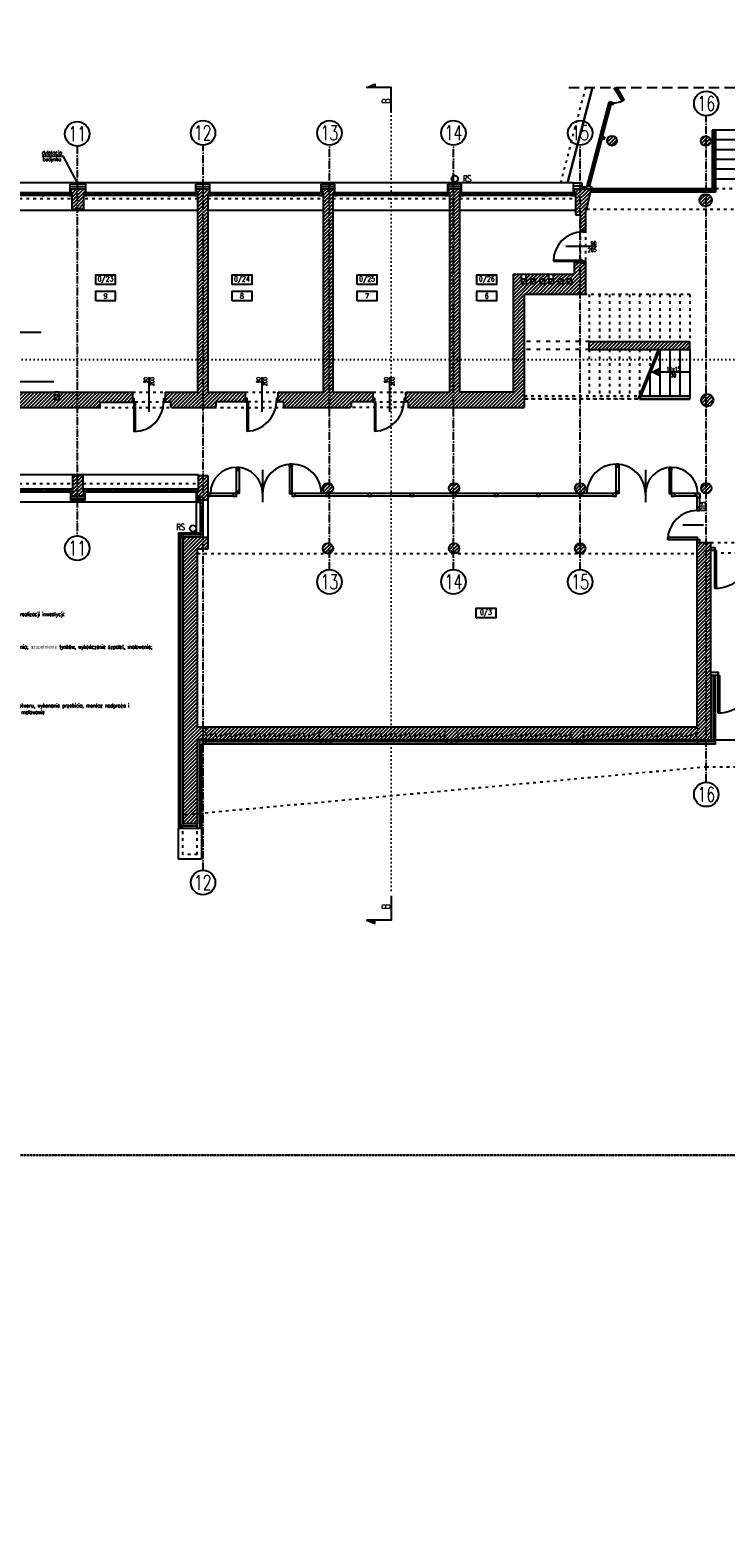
# Model space of a CAD drawing. Header units: millimetres. Extents: x 167273 to 188273, y -125105 to -88145.
# Tile 171 of 210: x 175232 to 177360, y -100217 to -95659. Entities that reach past the tile are written whole.
import ezdxf

# ---------------------------------------------------------------- set-up
doc = ezdxf.new("R2010")
doc.units = ezdxf.units.MM
for name, pattern in [('ACAD_ISO03W100', [30, 12, -18]), ('ACAD_ISO07W100', [3, 0, -3]), ('ACAD_ISO10W100', [18, 12, -3, 0, -3]), ('HIDDEN', [9.525, 6.35, -3.175])]:
    doc.linetypes.add(name, pattern=pattern)
doc.layers.add('!_zakres_biblioteka', color=7, linetype='Continuous', true_color=0x00b800)
for name, color, linetype in [('!obudowa', 10, 'Continuous'), ('a-op_drzwi', 40, 'Continuous'), ('a-op_leader', 9, 'Continuous'), ('a-op_okna', 42, 'Continuous'), ('a-op_text', 9, 'Continuous'), ('a-osie', 1, 'ACAD_ISO10W100'), ('a-poziomy', 9, 'Continuous'), ('b-cienka', 9, 'Continuous'), ('b-drzwi', 6, 'Continuous'), ('b-izolacja', 8, 'BATTING'), ('b-okna', 6, 'Continuous'), ('b-przerywana1', 9, 'ACAD_ISO03W100'), ('b-przerywana2', 2, 'ACAD_ISO03W100'), ('b-widokowa', 7, 'Continuous'), ('b-ściany', 2, 'Continuous'), ('h-hatch', 8, 'Continuous')]:
    doc.layers.add(name, color=color, linetype=linetype)
doc.layers.add('x-revclouds', color=190, linetype='HIDDEN', plot=False)
doc.styles.add('PPAB_100', font='romans.shx', dxfattribs={"width": 0.7, "height": 12})
doc.linetypes.add('BATTING', pattern='A,0.0001,-0.1,[134,ltypeshp.shx,S=0.1,R=0,X=-0.1,Y=0],-0.2,[134,ltypeshp.shx,S=0.1,R=180,X=0.1,Y=0],-0.1', length=0.4001)
pattern_1 = [(45, (15000, 0), (-5.61266008, 5.61266008), [])]

# ---------------------------------------------------------------- blocks, each defined once
blk = doc.blocks.new('okno_')
at = {"layer": 'b-okna'}
for p, q in [((-166, -4), (-91, -4)), ((-83, -4), (83, -4)), ((91, -4), (166, -4))]:
    blk.add_line(p, q, dxfattribs=at)
for points in [[(-174, -8), (174, -8), (174, 0), (-174, 0)], [(-174, 0), (-166, 0), (-166, -8), (-174, -8)], [(-83, 0), (-91, 0), (-91, -8), (-83, -8)], [(83, 0), (91, 0), (91, -8), (83, -8)], [(166, 0), (174, 0), (174, -8), (166, -8)]]:
    blk.add_lwpolyline(points, close=True, dxfattribs=at)

msp = doc.modelspace()

# ---------------------------------------------------------------- hatches: boundary and pattern name
at = {"layer": 'a-poziomy', "ltscale": 0.5}
for points in [[(176288.37, -95824.89), (176263.37, -95834.89), (176288.37, -95834.89)], [(176288.37, -98395.59), (176263.37, -98385.59), (176288.37, -98385.59)]]:
    msp.add_hatch(color=256, dxfattribs=at).paths.add_polyline_path(points)
at = {"layer": 'h-hatch'}
h = msp.add_hatch(dxfattribs=at)
h.set_pattern_fill('ANSI31', color=256, scale=2.5, style=0)
h.set_pattern_definition(pattern_1)
h.paths.add_polyline_path([(177028.76, -95998.58, 1), (176998.76, -95998.58, 1)])
h = msp.add_hatch(dxfattribs=at)
h.set_pattern_fill('ANSI31', color=256, scale=2.5, style=0)
h.set_pattern_definition(pattern_1)
edge = h.paths.add_edge_path()
edge.add_arc((177300.44, -95999.49), 15, 0, 360)
h = msp.add_hatch(dxfattribs=at)
h.set_pattern_fill('ANSI31', color=256, scale=2.5, style=0)
h.set_pattern_definition(pattern_1)
h.paths.add_polyline_path([(175376.94, -96145.89), (175357.44, -96145.89), (175357.44, -96157.89), (175360.44, -96157.89), (175361.44, -96157.89), (175361.44, -96207.89), (175376.94, -96207.89)])
h.paths.add_polyline_path([(175397.44, -96157.89), (175401.44, -96157.89), (175401.44, -96145.89), (175376.94, -96145.89), (175376.94, -96207.89), (175397.44, -96207.89)])
h = msp.add_hatch(dxfattribs=at)
h.set_pattern_fill('ANSI31', color=256, scale=2.5, style=0)
h.set_pattern_definition(pattern_1)
h.paths.add_polyline_path([(175891.94, -96768.89), (175776.44, -96768.89), (175776.44, -96157.89), (175780.44, -96157.89), (175780.44, -96145.89), (175742.44, -96145.89), (175742.44, -96157.89), (175745.94, -96157.89), (175746.44, -96157.89), (175746.44, -96768.89), (175646.44, -96768.89), (175646.44, -96798.89), (175662.44, -96798.89), (175662.44, -96810.89, 0.3620499), (175666.87, -96815.89), (175668.44, -96815.89), (175794.94, -96815.89), (175796.51, -96815.89, 0.3620499), (175800.94, -96810.89), (175800.94, -96797.89), (175891.94, -96797.89)])
h = msp.add_hatch(dxfattribs=at)
h.set_pattern_fill('ANSI31', color=256, scale=2.5, style=0)
h.set_pattern_definition(pattern_1)
h.paths.add_polyline_path([(176282.44, -96768.89), (176159.44, -96768.89), (176159.44, -96157.89), (176163.44, -96157.89), (176163.44, -96145.89), (176125.44, -96145.89), (176125.44, -96157.89), (176126.94, -96157.89), (176129.44, -96157.89), (176129.44, -96768.89), (175991.94, -96768.89), (175991.94, -96797.89), (176007.94, -96797.89), (176007.94, -96810.89, 0.3620499), (176012.37, -96815.89), (176013.94, -96815.89), (176209.16, -96815.89), (176211.01, -96815.89, 0.3620499), (176215.44, -96810.89), (176215.44, -96797.89), (176282.44, -96797.89)])
h = msp.add_hatch(dxfattribs=at)
h.set_pattern_fill('ANSI31', color=256, scale=2.5, style=0)
h.set_pattern_definition(pattern_1)
edge = h.paths.add_edge_path()
edge.add_line((176745.44, -96468.89), (176932.44, -96468.89))
edge.add_line((176932.44, -96468.89), (176932.44, -96372.39))
edge.add_line((176932.44, -96372.39), (176916.44, -96372.39))
edge.add_line((176916.44, -96372.39), (176898.44, -96372.39))
edge.add_line((176898.44, -96372.39), (176898.44, -96406.89))
edge.add_line((176898.44, -96406.89), (176834.94, -96406.89))
edge.add_line((176834.94, -96406.89), (176834.94, -96422.89))
edge.add_line((176834.94, -96422.89), (176834.94, -96436.89))
edge.add_line((176834.94, -96436.89), (176820.94, -96436.89))
edge.add_line((176820.94, -96436.89), (176820.94, -96422.89))
edge.add_line((176820.94, -96422.89), (176820.94, -96406.89))
edge.add_line((176820.94, -96406.89), (176750.94, -96406.89))
edge.add_line((176750.94, -96406.89), (176750.94, -96422.89))
edge.add_line((176750.94, -96422.89), (176750.94, -96436.89))
edge.add_line((176750.94, -96436.89), (176736.94, -96436.89))
edge.add_line((176736.94, -96436.89), (176736.94, -96422.89))
edge.add_line((176736.94, -96422.89), (176736.94, -96406.89))
edge.add_line((176736.94, -96406.89), (176710.94, -96406.89))
edge.add_line((176710.94, -96406.89), (176710.94, -96768.89))
edge.add_line((176710.94, -96768.89), (176547.44, -96768.89))
edge.add_line((176547.44, -96768.89), (176547.44, -96157.89))
edge.add_line((176547.44, -96157.89), (176551.44, -96157.89))
edge.add_line((176551.44, -96157.89), (176551.44, -96145.89))
edge.add_line((176551.44, -96145.89), (176513.44, -96145.89))
edge.add_line((176513.44, -96145.89), (176513.44, -96157.89))
edge.add_line((176513.44, -96157.89), (176517.44, -96157.89))
edge.add_line((176517.44, -96157.89), (176517.44, -96768.89))
edge.add_line((176517.44, -96768.89), (176382.44, -96768.89))
edge.add_line((176382.44, -96768.89), (176382.44, -96797.89))
edge.add_line((176382.44, -96797.89), (176390.44, -96797.89))
edge.add_line((176390.44, -96797.89), (176390.44, -96810.89))
edge.add_arc((176395.66, -96810.74), 5.22, 181.73764, 261.34878)
edge.add_line((176394.87, -96815.89), (176396.44, -96815.89))
edge.add_line((176396.44, -96815.89), (176745.44, -96815.89))
edge.add_line((176745.44, -96815.89), (176745.44, -96468.89))
h.paths.add_polyline_path([(176764.94, -96436.89), (176764.94, -96422.89), (176778.94, -96422.89), (176778.94, -96436.89)], flags=16)
h.paths.add_polyline_path([(176792.94, -96436.89), (176792.94, -96422.89), (176806.94, -96422.89), (176806.94, -96436.89)], flags=16)
h.paths.add_polyline_path([(176848.94, -96436.89), (176848.94, -96422.89), (176862.94, -96422.89), (176862.94, -96436.89)], flags=16)
h.paths.add_polyline_path([(176876.94, -96436.89), (176876.94, -96422.89), (176890.94, -96422.89), (176890.94, -96436.89)], flags=16)
h = msp.add_hatch(dxfattribs=at)
h.set_pattern_fill('ANSI31', color=256, scale=2.5, style=0)
h.set_pattern_definition(pattern_1)
h.paths.add_polyline_path([(176950.38, -96145.89), (176898.44, -96145.89), (176898.44, -96157.89), (176898.94, -96157.89), (176902.44, -96157.89), (176902.44, -96224.89), (176916.44, -96224.89), (176916.44, -96272.39), (176932.44, -96272.39), (176932.44, -96207.89), (176936.37, -96207.89)])
h = msp.add_hatch(dxfattribs=at)
h.set_pattern_fill('ANSI31', color=256, scale=2.5, style=0)
h.set_pattern_definition(pattern_1)
edge = h.paths.add_edge_path()
edge.add_arc((177300.44, -96180.68), 19, 0, 360)
h = msp.add_hatch(dxfattribs=at)
h.set_pattern_fill('ANSI31', color=256, scale=2.5, style=0)
h.set_pattern_definition(pattern_1)
h.paths.add_polyline_path([(177252.44, -96612.89), (176944.44, -96612.89), (176944.44, -96637.89), (177252.44, -96637.89)])
h = msp.add_hatch(dxfattribs=at)
h.set_pattern_fill('ANSI31', color=256, scale=2.5, style=0)
h.set_pattern_definition(pattern_1)
h.paths.add_polyline_path([(175446.44, -96798.89), (175546.44, -96798.89), (175546.44, -96768.89), (175321.44, -96768.89), (175321.44, -96776.89), (175321.44, -96790.89), (175307.44, -96790.89), (175307.44, -96776.89), (175307.44, -96768.89), (175057.44, -96768.89), (175057.44, -96776.89), (175057.44, -96790.89), (175043.44, -96790.89), (175043.44, -96776.89), (175043.44, -96768.89), (175011.44, -96768.89), (175011.44, -96668.89), (174981.44, -96668.89), (174981.44, -96768.89), (174858.94, -96768.89), (174858.94, -96797.89), (174878.94, -96797.89), (174878.94, -96810.89, 0.4500136), (174884.94, -96815.89), (175440.44, -96815.89, 0.4500136), (175446.44, -96810.89)])
h = msp.add_hatch(dxfattribs=at)
h.set_pattern_fill('ANSI31', color=256, scale=2.5, style=0)
h.set_pattern_definition(pattern_1)
edge = h.paths.add_edge_path()
edge.add_arc((177305.44, -96792.89), 19, 0, 360)
h = msp.add_hatch(dxfattribs=at)
h.set_pattern_fill('ANSI31', color=256, scale=2.5, style=0)
h.set_pattern_definition(pattern_1)
h.paths.add_polyline_path([(175394.44, -97023.89), (175362.44, -97023.89), (175362.44, -97073.89), (175358.44, -97073.89), (175358.44, -97085.89), (175398.44, -97085.89), (175398.44, -97073.89), (175396.94, -97073.89), (175394.44, -97073.89)])
h = msp.add_hatch(dxfattribs=at)
h.set_pattern_fill('ANSI31', color=256, scale=2.5, style=0)
h.set_pattern_definition(pattern_1)
h.paths.add_polyline_path([(175776.44, -97023.89), (175747.44, -97023.89), (175747.44, -97073.89), (175743.44, -97073.89), (175743.44, -97085.89), (175753.94, -97085.89), (175753.94, -97098.89), (175776.44, -97098.89)])
h = msp.add_hatch(dxfattribs=at)
h.set_pattern_fill('ANSI31', color=256, scale=2.5, style=0)
h.set_pattern_definition(pattern_1)
h.paths.add_polyline_path([(176128.44, -97062.89, 1), (176160.44, -97062.89, 1)])
h = msp.add_hatch(dxfattribs=at)
h.set_pattern_fill('ANSI31', color=256, scale=2.5, style=0)
h.set_pattern_definition(pattern_1)
h.paths.add_polyline_path([(176514.44, -97062.89, 1), (176546.44, -97062.89, 1)])
h = msp.add_hatch(dxfattribs=at)
h.set_pattern_fill('ANSI31', color=256, scale=2.5, style=0)
h.set_pattern_definition(pattern_1)
h.paths.add_polyline_path([(176932.44, -97062.89, 1), (176900.44, -97062.89, 1)])
h = msp.add_hatch(dxfattribs=at)
h.set_pattern_fill('ANSI31', color=256, scale=2.5, style=0)
h.set_pattern_definition(pattern_1)
h.paths.add_polyline_path([(177286.44, -97062.89, 1), (177318.44, -97062.89, 1)])
h = msp.add_hatch(dxfattribs=at)
h.set_pattern_fill('ANSI31', color=256, scale=2.5, style=0)
h.set_pattern_definition(pattern_1)
h.paths.add_polyline_path([(177316.44, -97635.89), (177316.44, -97625.89), (177316.44, -97228.89), (177274.44, -97228.89), (177274.44, -97794.89), (175744.44, -97794.89), (175744.44, -97248.89), (175776.44, -97248.89), (175776.44, -97212.89), (175753.94, -97212.89), (175700.44, -97212.89), (175700.44, -98090.89), (175744.44, -98090.89), (175744.44, -97832.89), (177316.44, -97832.89)])
h = msp.add_hatch(dxfattribs=at)
h.set_pattern_fill('ANSI31', color=256, scale=2.5, style=0)
h.set_pattern_definition(pattern_1)
h.paths.add_polyline_path([(176128.44, -97246.89, 1), (176160.44, -97246.89, 1)])
h = msp.add_hatch(dxfattribs=at)
h.set_pattern_fill('ANSI31', color=256, scale=2.5, style=0)
h.set_pattern_definition(pattern_1)
h.paths.add_polyline_path([(176546.44, -97246.89, 1), (176514.44, -97246.89, 1)])
h = msp.add_hatch(dxfattribs=at)
h.set_pattern_fill('ANSI31', color=256, scale=2.5, style=0)
h.set_pattern_definition(pattern_1)
h.paths.add_polyline_path([(176900.44, -97246.89, 1), (176932.44, -97246.89, 1)])

# ---------------------------------------------------------------- linework, layer by layer
at = {"layer": '!obudowa', "linetype": 'ACAD_ISO03W100', "ltscale": 0.8}
msp.add_line((176745.44, -96815.89), (176745.44, -96813.89), dxfattribs=at)
at = {"layer": 'a-op_drzwi'}
for p, q in [((175596.44, -96722.9), (175596.44, -96828.62)), ((175941.94, -96722.9), (175941.94, -96828.62)), ((176332.44, -96722.9), (176332.44, -96828.62)), ((175944.44, -97005.89), (175944.44, -97105.89)), ((177116.44, -97005.89), (177116.44, -97105.89)), ((177294.44, -97175.89), (177230.44, -97175.89))]:
    msp.add_line(p, q, dxfattribs=at)
at = {"layer": 'a-op_leader'}
for points in [[(175266.28, -96585.45), (174994.94, -96585.45)], [(175305.53, -96736.51), (174961.21, -96736.51), (174961.21, -96690.66)]]:
    msp.add_lwpolyline(points, dxfattribs=at)
at = {"layer": 'a-op_okna'}
msp.add_line((176966.44, -96322.39), (176872.44, -96322.39), dxfattribs=at)
at = {"layer": 'a-op_text', "ltscale": 0.5}
for p, q in [((175334.44, -96046.89), (175270.04, -96046.89)), ((175379.44, -96131.89), (175334.44, -96046.89))]:
    msp.add_line(p, q, dxfattribs=at)
for points in [[(175433.44, -96438.95), (175433.44, -96408.95), (175493.44, -96408.95), (175493.44, -96438.95)], [(175850.94, -96438.95), (175850.94, -96408.95), (175910.94, -96408.95), (175910.94, -96438.95)], [(176233.94, -96438.95), (176233.94, -96408.95), (176293.94, -96408.95), (176293.94, -96438.95)], [(176600.56, -96438.95), (176600.56, -96408.95), (176660.56, -96408.95), (176660.56, -96438.95)], [(175433.44, -96488.95), (175433.44, -96458.95), (175493.44, -96458.95), (175493.44, -96488.95)], [(175850.94, -96488.95), (175850.94, -96458.95), (175910.94, -96458.95), (175910.94, -96488.95)], [(176233.94, -96488.95), (176233.94, -96458.95), (176293.94, -96458.95), (176293.94, -96488.95)], [(176600.56, -96488.95), (176600.56, -96458.95), (176660.56, -96458.95), (176660.56, -96488.95)], [(176597.97, -97459.73), (176597.97, -97429.73), (176657.97, -97429.73), (176657.97, -97459.73)]]:
    msp.add_lwpolyline(points, close=True, dxfattribs=at)
at = {"layer": 'a-osie', "ltscale": 2}
for p, q in [((177302.44, -97962.89), (177302.44, -95921.89)), ((175376.94, -96014.99), (175376.94, -97208.8)), ((175761.94, -98232.89), (175761.94, -96011.89)), ((176148.94, -97311.89), (176148.94, -96011.89)), ((176528.44, -97311.89), (176528.44, -96011.89)), ((176916.44, -97311.89), (176916.44, -96011.89))]:
    msp.add_line(p, q, dxfattribs=at)
at = {"layer": 'a-osie', "linetype": 'Continuous'}
for centre in [(177302.44, -95884.39), (175376.94, -95977.39), (175761.94, -95974.39), (176148.94, -95974.39), (176528.44, -95974.39), (176916.44, -95974.39), (175376.94, -97246.39), (176148.94, -97349.39), (176528.44, -97349.39), (176916.44, -97349.39), (177302.44, -98000.39), (175761.94, -98270.39)]:
    msp.add_circle(centre, 37.5, dxfattribs=at)
at = {"layer": 'a-poziomy', "ltscale": 0.5}
for points in [[(176338.37, -95909.89), (176338.37, -95834.89), (176263.37, -95834.89), (176288.37, -95824.89), (176288.37, -95834.89)], [(176338.37, -98310.59), (176338.37, -98385.59), (176263.37, -98385.59), (176288.37, -98395.59), (176288.37, -98385.59)]]:
    msp.add_lwpolyline(points, dxfattribs=at)
at = {"layer": 'a-poziomy', "linetype": 'ACAD_ISO07W100', "ltscale": 4}
for points in [[(176338.37, -95909.89), (176338.37, -98310.59)], [(179286.44, -96668.05), (171936.94, -96668.05), (171936.94, -96957.57), (170836.98, -96957.57)]]:
    msp.add_lwpolyline(points, dxfattribs=at)
at = {"layer": 'b-cienka'}
msp.add_line((177252.44, -96706.89), (177131.22, -96706.89), dxfattribs=at)
msp.add_lwpolyline([(177131.22, -96706.89, 0, 30, 0), (177162.02, -96706.89, 30, 30, 0)], format="xyseb", dxfattribs=at)
at = {"layer": 'b-drzwi'}
for p, q in [((176924.44, -96272.39), (176924.44, -96277.39)), ((176924.44, -96277.39), (176932.44, -96277.39)), ((176932.44, -96272.39), (176932.44, -96277.39)), ((176932.44, -96272.39), (176932.44, -96277.39)), ((176924.44, -96367.39), (176932.44, -96367.39)), ((176924.44, -96367.39), (176924.44, -96372.39)), ((176932.44, -96367.39), (176932.44, -96372.39)), ((175854.44, -97078.89), (175776.44, -97078.89)), ((175854.44, -97086.89), (175776.44, -97086.89)), ((177024.44, -97078.89), (176044.44, -97078.89)), ((177024.44, -97086.89), (176044.44, -97086.89)), ((177282.44, -97078.89), (177206.44, -97078.89)), ((177274.44, -97086.89), (177206.44, -97086.89)), ((177274.44, -97130.89), (177274.44, -97086.89)), ((177282.44, -97130.89), (177282.44, -97078.89)), ((177274.44, -97228.89), (177274.44, -97220.89)), ((177282.44, -97228.89), (177282.44, -97220.89))]:
    msp.add_line(p, q, dxfattribs=at)
at = {"layer": 'b-drzwi', "ltscale": 0.5}
for p, q in [((177328.44, -97253.89), (177328.44, -97243.89)), ((177338.44, -97635.89), (177338.44, -97625.89))]:
    msp.add_line(p, q, dxfattribs=at)
at = {"layer": 'b-drzwi'}
for points in [[(176834.44, -96367.39), (176924.44, -96367.39), (176924.44, -96365.39), (176834.44, -96365.39)], [(175546.44, -96798.89), (175551.44, -96798.89), (175551.44, -96788.89), (175546.44, -96788.89)], [(175551.44, -96798.89), (175554.44, -96798.89), (175554.44, -96888.89), (175551.44, -96888.89)], [(175641.44, -96798.89), (175646.44, -96798.89), (175646.44, -96788.89), (175641.44, -96788.89)], [(175891.94, -96797.89), (175896.94, -96797.89), (175896.94, -96787.89), (175891.94, -96787.89)], [(175896.94, -96797.89), (175899.94, -96797.89), (175899.94, -96887.89), (175896.94, -96887.89)], [(175986.94, -96797.89), (175991.94, -96797.89), (175991.94, -96787.89), (175986.94, -96787.89)], [(176282.44, -96797.89), (176287.44, -96797.89), (176287.44, -96787.89), (176282.44, -96787.89)], [(176287.44, -96797.89), (176290.44, -96797.89), (176290.44, -96887.89), (176287.44, -96887.89)], [(176377.44, -96797.89), (176382.44, -96797.89), (176382.44, -96787.89), (176377.44, -96787.89)], [(175864.44, -96998.89), (175872.44, -96998.89), (175872.44, -97078.89), (175864.44, -97078.89)], [(175864.44, -96998.89), (175864.44, -97006.89), (175872.44, -97006.89), (175872.44, -96998.89)], [(176034.44, -96988.89), (176026.44, -96988.89), (176026.44, -97078.89), (176034.44, -97078.89)], [(176034.44, -96988.89), (176034.44, -96996.89), (176026.44, -96996.89), (176026.44, -96988.89)], [(177026.44, -96988.89), (177034.44, -96988.89), (177034.44, -97078.89), (177026.44, -97078.89)], [(177026.44, -96988.89), (177026.44, -96996.89), (177034.44, -96996.89), (177034.44, -96988.89)], [(177196.44, -96998.89), (177188.44, -96998.89), (177188.44, -97078.89), (177196.44, -97078.89)], [(177196.44, -96998.89), (177196.44, -97006.89), (177188.44, -97006.89), (177188.44, -96998.89)], [(175784.44, -97078.89), (175776.44, -97078.89), (175776.44, -97086.89), (175784.44, -97086.89)], [(175864.44, -97078.89), (175854.44, -97078.89), (175854.44, -97086.89), (175864.44, -97086.89)], [(175872.44, -97071.89), (175872.44, -97078.89), (175864.44, -97078.89), (175864.44, -97071.89)], [(176026.44, -97071.89), (176026.44, -97078.89), (176034.44, -97078.89), (176034.44, -97071.89)], [(176044.44, -97078.89), (176034.44, -97078.89), (176034.44, -97086.89), (176044.44, -97086.89)], [(176148.44, -97078.89), (176138.44, -97078.89), (176138.44, -97086.89), (176148.44, -97086.89)], [(176277.44, -97078.89), (176267.44, -97078.89), (176267.44, -97086.89), (176277.44, -97086.89)], [(176406.44, -97078.89), (176396.44, -97078.89), (176396.44, -97086.89), (176406.44, -97086.89)], [(176535.44, -97078.89), (176525.44, -97078.89), (176525.44, -97086.89), (176535.44, -97086.89)], [(176664.44, -97078.89), (176654.44, -97078.89), (176654.44, -97086.89), (176664.44, -97086.89)], [(176793.44, -97078.89), (176783.44, -97078.89), (176783.44, -97086.89), (176793.44, -97086.89)], [(176922.44, -97086.89), (176912.44, -97086.89), (176912.44, -97078.89), (176922.44, -97078.89)], [(177026.44, -97078.89), (177016.44, -97078.89), (177016.44, -97086.89), (177026.44, -97086.89)], [(177034.44, -97071.89), (177034.44, -97078.89), (177026.44, -97078.89), (177026.44, -97071.89)], [(177188.44, -97071.89), (177188.44, -97078.89), (177196.44, -97078.89), (177196.44, -97071.89)], [(177206.44, -97078.89), (177196.44, -97078.89), (177196.44, -97086.89), (177206.44, -97086.89)], [(177282.44, -97091.89), (177274.44, -97091.89), (177274.44, -97086.89), (177269.44, -97086.89), (177269.44, -97078.89), (177282.44, -97078.89)], [(177274.44, -97120.89), (177274.44, -97130.89), (177282.44, -97130.89), (177282.44, -97120.89)], [(177184.44, -97220.89), (177184.44, -97212.89), (177274.44, -97212.89), (177274.44, -97220.89)], [(177274.44, -97220.89), (177274.44, -97228.89), (177282.44, -97228.89), (177282.44, -97220.89)]]:
    msp.add_lwpolyline(points, close=True, dxfattribs=at)
at = {"layer": 'b-drzwi', "ltscale": 0.5}
for points in [[(177316.44, -97253.89), (177316.44, -97243.89), (177328.44, -97243.89), (177328.44, -97253.89)], [(177328.44, -97253.89), (177332.44, -97253.89), (177332.44, -97368.89), (177328.44, -97368.89)], [(177316.44, -97635.89), (177316.44, -97625.89), (177338.44, -97625.89), (177338.44, -97635.89)], [(177338.44, -97635.89), (177342.44, -97635.89), (177342.44, -97750.89), (177338.44, -97750.89)]]:
    msp.add_lwpolyline(points, close=True, dxfattribs=at)
at = {"layer": 'b-drzwi'}
for centre, radius, start, end in [((176924.44, -96367.39), 90, 90, 180), ((175551.44, -96798.89), 90, 270, 0), ((175893.26, -96794.27), 93.7, 272.25218, 357.7835), ((176283.71, -96794.17), 93.8, 272.27808, 357.72192), ((175864.44, -97078.89), 80, 0, 180), ((176034.44, -97078.89), 90, 0, 180), ((177026.44, -97078.89), 90, 0, 180), ((177196.44, -97078.89), 80, 0, 180), ((177274.44, -97220.89), 90, 90, 180)]:
    msp.add_arc(centre, radius, start, end, dxfattribs=at)
at = {"layer": 'b-drzwi', "ltscale": 0.5}
for centre in [(177328.44, -97253.89), (177338.44, -97635.89)]:
    msp.add_arc(centre, 115, 270, 0, dxfattribs=at)
at = {"layer": 'b-izolacja', "ltscale": 16}
for p, q in [((175355.44, -96138.89), (175403.44, -96138.89)), ((175740.44, -96138.89), (175782.44, -96138.89)), ((176123.44, -96138.89), (176165.44, -96138.89)), ((176511.44, -96138.89), (176553.44, -96138.89)), ((175356.44, -97092.89), (175400.44, -97092.89)), ((175693.44, -97198.89), (175693.44, -98104.89)), ((175753.94, -97205.89), (175700.44, -97205.89)), ((177323.44, -97635.89), (177323.44, -97832.89)), ((175751.44, -97832.89), (175751.44, -98104.89)), ((177330.44, -97839.89), (175757.44, -97839.89)), ((175744.44, -98097.89), (175700.44, -98097.89))]:
    msp.add_line(p, q, dxfattribs=at)
at = {"layer": 'b-izolacja', "ltscale": 22}
msp.add_line((176896.44, -96136.39), (176921.44, -96136.39), dxfattribs=at)
at = {"layer": 'b-izolacja', "ltscale": 2}
for p, q in [((175356.44, -96145.89), (175356.44, -96157.89)), ((175402.44, -96145.89), (175402.44, -96157.89)), ((175741.44, -96145.89), (175741.44, -96157.89)), ((175781.44, -96145.89), (175781.44, -96157.89)), ((176124.44, -96145.89), (176124.44, -96157.89)), ((176164.44, -96145.89), (176164.44, -96157.89)), ((176512.44, -96145.89), (176512.44, -96157.89)), ((176552.44, -96145.89), (176552.44, -96157.89)), ((176897.44, -96145.89), (176897.44, -96157.89)), ((175357.44, -97073.89), (175357.44, -97085.89)), ((175399.44, -97073.89), (175399.44, -97085.89)), ((175742.44, -97073.89), (175742.44, -97085.89))]:
    msp.add_line(p, q, dxfattribs=at)
at = {"layer": 'b-izolacja', "ltscale": 14}
msp.add_line((175747.69, -97104.89), (175747.69, -97085.89), dxfattribs=at)
at = {"layer": 'b-izolacja', "linetype": 'ByBlock', "ltscale": 22}
for p, q in [((175700.44, -97212.89), (175700.44, -97198.89)), ((177316.44, -97832.89), (177330.44, -97832.89))]:
    msp.add_line(p, q, dxfattribs=at)
at = {"layer": 'b-okna'}
for p, q in [((177024.56, -95834.89), (177047.98, -95874.92)), ((177007.28, -95885.17), (176980.93, -95985.78)), ((176979.66, -95990.62), (176941.15, -96137.66)), ((175361.44, -96165.89), (175011.44, -96165.89)), ((175355.44, -96157.89), (175017.44, -96157.89)), ((175746.44, -96165.89), (175397.44, -96165.89)), ((175740.44, -96157.89), (175403.44, -96157.89)), ((176129.44, -96165.89), (175776.44, -96165.89)), ((176123.44, -96157.89), (175782.44, -96157.89)), ((176517.44, -96165.89), (176159.44, -96165.89)), ((176511.44, -96157.89), (176165.44, -96157.89)), ((176902.44, -96165.89), (176547.44, -96165.89)), ((176902.44, -96157.89), (176553.44, -96157.89)), ((175010.44, -97065.89), (175362.44, -97065.89)), ((175016.44, -97073.89), (175356.44, -97073.89)), ((175394.44, -97065.89), (175747.44, -97065.89)), ((175400.44, -97073.89), (175741.44, -97073.89)), ((175761.94, -97212.89), (175761.94, -97098.89)), ((175753.94, -97198.89), (175753.94, -97104.89)), ((175761.94, -97108.89), (175753.94, -97108.89)), ((175761.94, -97116.89), (175753.94, -97116.89)), ((175757.94, -97194.89), (175757.94, -97116.89)), ((175761.94, -97194.89), (175753.94, -97194.89)), ((175753.94, -97202.89), (175761.94, -97202.89))]:
    msp.add_line(p, q, dxfattribs=at)
msp.add_lwpolyline([(177019.93, -95834.89), (177044.52, -95876.94), (177051.43, -95872.9), (177029.2, -95834.89)], dxfattribs=at)
for points in [[(177003.41, -95884.16), (176977.06, -95984.77), (176984.8, -95986.79), (177011.15, -95886.19)], [(177004.68, -95879.32), (177003.41, -95884.16), (177017.92, -95887.96), (177019.19, -95883.12)], [(176975.79, -95989.6), (176937.28, -96136.64), (176945.02, -96138.67), (176983.53, -95991.63)], [(176977.06, -95984.77), (176975.79, -95989.6), (176990.3, -95993.4), (176991.57, -95988.57)], [(176937.28, -96136.64), (176935.02, -96145.28), (176950.52, -96145.28), (176951.79, -96140.44)]]:
    msp.add_lwpolyline(points, close=True, dxfattribs=at)
msp.add_arc((177021.72, -95830.03), 52, 255.32243, 300.32243, dxfattribs=at)
at = {"layer": 'b-przerywana1', "ltscale": 0.7}
for p, q in [((176857.13, -96126.89), (176933.62, -95834.89)), ((175011.44, -96174.89), (175361.44, -96174.89)), ((175401.44, -96174.89), (175746.44, -96174.89)), ((175776.44, -96174.89), (176129.44, -96174.89)), ((176159.44, -96174.89), (176516.44, -96174.89)), ((176547.44, -96174.89), (176902.44, -96174.89)), ((177822.44, -96145.89), (177330.44, -96145.89)), ((176936.37, -96207.89), (178045.44, -96207.89)), ((176916.44, -96272.39), (176916.44, -96372.39)), ((176932.44, -96272.39), (176932.44, -96372.39)), ((177252.44, -96468.89), (176932.44, -96468.89)), ((176944.44, -96468.89), (176944.44, -96612.89)), ((176975.24, -96468.89), (176975.24, -96612.89)), ((177006.04, -96468.89), (177006.04, -96612.89)), ((177036.84, -96468.89), (177036.84, -96612.89)), ((177067.64, -96468.89), (177067.64, -96612.89)), ((177098.44, -96468.89), (177098.44, -96612.89)), ((177129.24, -96468.89), (177129.24, -96612.89)), ((177160.04, -96468.89), (177160.04, -96612.89)), ((177190.84, -96468.89), (177190.84, -96612.89)), ((177221.64, -96468.89), (177221.64, -96612.89)), ((177252.44, -96468.89), (177252.44, -96612.89)), ((176944.44, -96637.89), (176944.44, -96779.89)), ((176975.24, -96637.89), (176975.24, -96779.89)), ((177006.04, -96637.89), (177006.04, -96779.89)), ((177036.84, -96637.89), (177036.84, -96779.89)), ((177067.64, -96637.89), (177067.64, -96779.89)), ((177098.44, -96637.89), (177098.44, -96777.23)), ((177129.24, -96637.89), (177129.24, -96699.23)), ((175546.44, -96768.89), (175646.44, -96768.89)), ((175891.94, -96768.89), (175991.94, -96768.89)), ((176282.44, -96768.89), (176381.97, -96768.89)), ((176745.44, -96779.89), (177097.39, -96779.89)), ((175440.44, -96815.89), (175668.44, -96815.89)), ((175646.44, -96798.89), (175546.44, -96798.89)), ((175794.94, -96815.89), (176013.94, -96815.89)), ((175991.94, -96797.89), (175891.94, -96797.89)), ((176396.44, -96815.89), (176209.16, -96815.89)), ((176282.44, -96797.89), (176382.44, -96797.89)), ((176745.44, -96787.89), (177094.23, -96787.89)), ((177093.44, -96789.89), (176745.44, -96789.89)), ((176944.44, -96787.89), (176944.44, -96789.89)), ((176975.24, -96787.89), (176975.24, -96789.89)), ((177006.04, -96787.89), (177006.04, -96789.89)), ((177036.84, -96787.89), (177036.84, -96789.89)), ((177067.64, -96787.89), (177067.64, -96789.89)), ((175010.44, -97047.89), (175362.44, -97047.89)), ((175394.44, -97047.89), (175747.44, -97047.89)), ((177316.44, -97228.89), (178049.44, -97228.89)), ((175744.44, -97262.89), (177274.44, -97262.89)), ((178049.44, -97261.89), (177316.44, -97261.89)), ((175700.44, -98184.89), (175700.44, -98090.89)), ((175744.44, -98184.89), (175744.44, -98090.89)), ((175744.44, -98184.89), (175700.44, -98184.89))]:
    msp.add_line(p, q, dxfattribs=at)
at = {"layer": 'b-przerywana1', "ltscale": 0.5}
for p, q in [((175771.44, -97846.89), (175771.44, -97794.89)), ((176119.44, -97816.89), (175771.44, -97816.89)), ((176119.44, -97821.89), (175771.44, -97821.89)), ((176119.44, -97841.89), (176119.44, -97794.89)), ((176156.44, -97841.89), (176156.44, -97794.89)), ((176504.44, -97816.89), (176156.44, -97816.89)), ((176504.44, -97821.89), (176156.44, -97821.89)), ((176504.44, -97841.89), (176504.44, -97794.89)), ((176541.44, -97841.89), (176541.44, -97794.89)), ((176889.44, -97816.89), (176541.44, -97816.89)), ((176889.44, -97821.89), (176541.44, -97821.89)), ((176889.44, -97841.89), (176889.44, -97794.89)), ((176926.44, -97841.89), (176926.44, -97794.89)), ((177274.44, -97816.89), (176926.44, -97816.89)), ((177274.44, -97821.89), (176926.44, -97821.89)), ((177274.44, -97794.89), (177274.44, -97846.89)), ((176119.44, -97841.89), (176156.44, -97841.89)), ((176504.44, -97841.89), (176541.44, -97841.89)), ((176889.44, -97841.89), (176926.44, -97841.89))]:
    msp.add_line(p, q, dxfattribs=at)
at = {"layer": 'b-przerywana1', "linetype": 'HIDDEN', "ltscale": 5}
msp.add_lwpolyline([(176881.93, -95834.89), (178129.44, -95834.89)], dxfattribs=at)
msp.add_lwpolyline([(176881.93, -95834.89), (178129.44, -95834.89)], dxfattribs=at)
at = {"layer": 'b-przerywana1', "ltscale": 0.7}
msp.add_lwpolyline([(178255.06, -97916.52), (177303.97, -97916.52), (175686.44, -98065.24)], dxfattribs=at)
at = {"layer": 'b-przerywana2'}
for p, q in [((176944.44, -96612.89), (176745.44, -96612.89)), ((176944.44, -96637.89), (176745.44, -96637.89))]:
    msp.add_line(p, q, dxfattribs=at)
at = {"layer": 'b-widokowa'}
for p, q in [((176877.81, -96126.89), (176954.29, -95834.89)), ((176954.29, -95834.89), (176877.81, -96126.89)), ((177320.44, -95965.89), (177320.44, -96145.89)), ((177812.44, -95965.89), (177320.44, -95965.89)), ((177325.44, -95995.89), (177320.44, -95995.89)), ((177325.44, -95965.89), (177325.44, -96150.89)), ((177330.44, -95965.89), (177330.44, -96155.89)), ((177812.44, -95995.89), (177330.44, -95995.89)), ((177325.44, -96025.89), (177320.44, -96025.89)), ((177812.44, -96025.89), (177330.44, -96025.89)), ((177325.44, -96055.89), (177320.44, -96055.89)), ((177325.44, -96085.89), (177320.44, -96085.89)), ((177812.44, -96055.89), (177330.44, -96055.89)), ((177812.44, -96085.89), (177330.44, -96085.89)), ((176896.44, -96126.89), (173493.44, -96126.89)), ((177325.44, -96115.89), (177320.44, -96115.89)), ((177812.44, -96115.89), (177330.44, -96115.89)), ((175355.44, -96145.89), (175403.44, -96145.89)), ((175357.44, -96145.89), (175357.44, -96157.89)), ((175401.44, -96145.89), (175401.44, -96157.89)), ((175740.44, -96145.89), (175782.44, -96145.89)), ((175742.44, -96145.89), (175742.44, -96157.89)), ((175780.44, -96145.89), (175780.44, -96157.89)), ((176123.44, -96145.89), (176165.44, -96145.89)), ((176125.44, -96145.89), (176125.44, -96157.89)), ((176163.44, -96145.89), (176163.44, -96157.89)), ((176511.44, -96145.89), (176553.44, -96145.89)), ((176513.44, -96145.89), (176513.44, -96157.89)), ((176551.44, -96145.89), (176551.44, -96157.89)), ((176896.44, -96145.89), (176950.38, -96145.89)), ((176898.44, -96145.89), (176898.44, -96157.89)), ((177330.44, -96155.89), (176948.12, -96155.89)), ((177325.44, -96150.89), (176949.25, -96150.89)), ((177320.44, -96145.89), (176950.38, -96145.89)), ((175011.44, -96210.89), (175746.44, -96210.89)), ((175776.44, -96210.89), (176129.44, -96210.89)), ((176159.44, -96210.89), (176517.44, -96210.89)), ((176547.44, -96210.89), (176902.44, -96210.89)), ((177160.04, -96637.89), (177160.04, -96779.89)), ((177190.84, -96637.89), (177190.84, -96779.89)), ((177221.64, -96637.89), (177221.64, -96779.89)), ((177252.44, -96637.89), (177252.44, -96789.89)), ((177129.24, -96711.89), (177129.24, -96779.89)), ((175307.44, -96790.89), (175321.44, -96776.89)), ((177102.39, -96779.89), (177252.44, -96779.89)), ((177098.44, -96789.89), (177252.44, -96789.89)), ((177099.23, -96787.89), (177252.44, -96787.89)), ((177160.04, -96787.89), (177160.04, -96789.89)), ((177190.84, -96787.89), (177190.84, -96789.89)), ((177221.64, -96787.89), (177221.64, -96789.89)), ((173487.44, -97020.89), (175747.44, -97020.89)), ((175747.44, -97020.89), (175747.44, -97023.89)), ((175356.44, -97085.89), (175400.44, -97085.89)), ((175358.44, -97073.89), (175358.44, -97085.89)), ((175398.44, -97073.89), (175398.44, -97085.89)), ((175741.44, -97085.89), (175753.94, -97085.89)), ((175743.44, -97073.89), (175743.44, -97085.89)), ((175753.94, -97098.89), (175753.94, -97085.89)), ((175776.44, -97098.89), (175776.44, -97212.89)), ((175741.44, -97104.89), (173452.44, -97104.89)), ((175741.44, -97104.89), (175741.44, -97198.89)), ((175700.44, -97212.89), (175700.44, -98090.89)), ((175753.94, -97212.89), (175700.44, -97212.89)), ((177316.44, -97635.89), (177316.44, -97832.89)), ((175744.44, -97832.89), (175744.44, -98090.89)), ((177316.44, -97832.89), (175744.44, -97832.89)), ((177330.44, -97832.89), (178174.58, -97832.89)), ((175744.44, -98090.89), (175700.44, -98090.89)), ((175686.44, -98198.89), (175686.44, -98104.89)), ((175757.44, -98104.89), (175757.44, -98198.89)), ((175757.44, -98198.89), (175686.44, -98198.89))]:
    msp.add_line(p, q, dxfattribs=at)
at = {"layer": 'b-widokowa', "ltscale": 0.5}
for p, q in [((176736.94, -96406.89), (176750.94, -96406.89)), ((176820.94, -96406.89), (176834.94, -96406.89)), ((176750.94, -96422.89), (176736.94, -96422.89)), ((176736.94, -96436.89), (176750.94, -96422.89)), ((176764.94, -96436.89), (176778.94, -96422.89)), ((176792.94, -96436.89), (176806.94, -96422.89)), ((176834.94, -96422.89), (176820.94, -96422.89)), ((176820.94, -96436.89), (176834.94, -96422.89)), ((176848.94, -96436.89), (176862.94, -96422.89)), ((176876.94, -96436.89), (176890.94, -96422.89)), ((175321.44, -96768.89), (175307.44, -96768.89)), ((175321.44, -96776.89), (175307.44, -96776.89))]:
    msp.add_line(p, q, dxfattribs=at)
for centre in [(176532.44, -96114.89), (175731.44, -97185.89)]:
    msp.add_circle(centre, 10, dxfattribs=at)
at = {"layer": 'b-ściany'}
for p, q in [((175403.44, -96131.89), (175355.44, -96131.89)), ((175355.44, -96157.89), (175355.44, -96131.89)), ((175403.44, -96157.89), (175403.44, -96131.89)), ((175740.44, -96157.89), (175740.44, -96131.89)), ((175782.44, -96131.89), (175740.44, -96131.89)), ((175782.44, -96157.89), (175782.44, -96131.89)), ((176123.44, -96157.89), (176123.44, -96131.89)), ((176123.44, -96131.89), (176165.44, -96131.89)), ((176165.44, -96157.89), (176165.44, -96131.89)), ((176511.44, -96157.89), (176511.44, -96131.89)), ((176511.44, -96131.89), (176553.44, -96131.89)), ((176553.44, -96157.89), (176553.44, -96131.89)), ((176896.44, -96126.89), (176921.44, -96126.89)), ((175355.44, -96157.89), (175361.44, -96157.89)), ((175361.44, -96207.89), (175361.44, -96157.89)), ((175397.44, -96207.89), (175397.44, -96157.89)), ((175403.44, -96157.89), (175397.44, -96157.89)), ((175740.44, -96157.89), (175746.44, -96157.89)), ((175746.44, -96768.89), (175746.44, -96157.89)), ((175776.44, -96157.89), (175776.44, -96768.89)), ((175782.44, -96157.89), (175776.44, -96157.89)), ((176123.44, -96157.89), (176129.44, -96157.89)), ((176129.44, -96157.89), (176129.44, -96768.89)), ((176159.44, -96157.89), (176159.44, -96768.89)), ((176159.44, -96157.89), (176165.44, -96157.89)), ((176511.44, -96157.89), (176517.44, -96157.89)), ((176517.44, -96768.89), (176517.44, -96157.89)), ((176547.44, -96157.89), (176553.44, -96157.89)), ((176547.44, -96157.89), (176547.44, -96768.89)), ((176896.44, -96157.89), (176902.44, -96157.89)), ((176936.37, -96207.89), (176950.52, -96145.28)), ((175361.44, -96207.89), (175397.44, -96207.89)), ((176932.32, -96225.8), (176932.44, -96225.26)), ((176932.44, -96207.89), (176932.44, -96272.39)), ((176936.37, -96207.89), (176932.44, -96207.89)), ((176745.44, -96468.89), (176745.44, -96815.89)), ((176932.44, -96468.89), (176745.44, -96468.89)), ((176944.44, -96612.89), (177252.44, -96612.89)), ((176944.44, -96637.89), (176944.44, -96612.89)), ((176944.44, -96637.89), (177252.44, -96637.89)), ((177155.04, -96637.89), (177093.44, -96789.89)), ((177160.04, -96637.89), (177098.44, -96789.89)), ((177252.44, -96637.89), (177252.44, -96612.89)), ((175011.44, -96768.89), (175307.44, -96768.89)), ((175307.44, -96768.89), (175307.44, -96776.89)), ((175321.44, -96768.89), (175546.44, -96768.89)), ((175321.44, -96776.89), (175321.44, -96768.89)), ((175546.44, -96768.89), (175546.44, -96798.89)), ((175646.44, -96768.89), (175646.44, -96798.89)), ((175646.44, -96768.89), (175746.44, -96768.89)), ((175776.44, -96768.89), (175891.94, -96768.89)), ((175891.94, -96797.89), (175891.94, -96768.89)), ((175991.94, -96768.89), (176129.44, -96768.89)), ((175991.94, -96797.89), (175991.94, -96768.89)), ((176159.44, -96768.89), (176282.44, -96768.89)), ((176282.44, -96797.89), (176282.44, -96768.89)), ((176382.44, -96768.89), (176517.44, -96768.89)), ((176382.44, -96797.89), (176382.44, -96768.89)), ((174884.94, -96815.89), (175440.44, -96815.89)), ((175446.44, -96798.89), (175546.44, -96798.89)), ((175446.44, -96798.89), (175446.44, -96810.89)), ((175662.44, -96798.89), (175646.44, -96798.89)), ((175662.44, -96798.89), (175662.44, -96810.89)), ((175668.44, -96815.89), (175794.94, -96815.89)), ((175800.94, -96797.89), (175800.94, -96810.89)), ((175891.94, -96797.89), (175800.94, -96797.89)), ((176007.94, -96797.89), (175991.94, -96797.89)), ((176007.94, -96797.89), (176007.94, -96810.89)), ((176013.94, -96815.89), (176209.16, -96815.89)), ((176215.44, -96797.89), (176215.44, -96810.89)), ((176282.44, -96797.89), (176215.44, -96797.89)), ((176390.44, -96797.89), (176382.44, -96797.89)), ((176390.44, -96797.89), (176390.44, -96810.89)), ((176396.44, -96815.89), (176745.44, -96815.89)), ((176515.44, -96815.89), (176547.44, -96815.89)), ((177129.24, -96787.89), (177129.24, -96789.89)), ((175362.44, -97023.89), (175362.44, -97073.89)), ((175362.44, -97023.89), (175394.44, -97023.89)), ((175394.44, -97023.89), (175394.44, -97073.89)), ((175747.44, -97023.89), (175747.44, -97073.89)), ((175747.44, -97023.89), (175776.44, -97023.89)), ((175776.44, -97023.89), (175776.44, -97098.89)), ((175356.44, -97073.89), (175362.44, -97073.89)), ((175356.44, -97073.89), (175356.44, -97099.89)), ((175400.44, -97073.89), (175394.44, -97073.89)), ((175400.44, -97073.89), (175400.44, -97099.89)), ((175741.44, -97073.89), (175747.44, -97073.89)), ((175741.44, -97073.89), (175741.44, -97104.89)), ((175776.44, -97098.89), (175753.94, -97098.89)), ((175753.94, -97104.89), (175753.94, -97098.89)), ((175400.44, -97099.89), (175356.44, -97099.89)), ((175741.44, -97104.89), (175753.94, -97104.89)), ((175686.44, -97198.89), (175686.44, -98104.89)), ((175686.44, -97198.89), (175753.94, -97198.89)), ((175753.94, -97198.89), (175753.94, -97212.89)), ((175753.94, -97212.89), (175776.44, -97212.89)), ((175776.44, -97212.89), (175776.44, -97248.89)), ((177274.44, -97228.89), (177316.44, -97228.89)), ((177274.44, -97794.89), (177274.44, -97228.89)), ((177316.44, -97635.89), (177316.44, -97228.89)), ((175776.44, -97248.89), (175744.44, -97248.89)), ((175744.44, -97248.89), (175744.44, -97794.89)), ((177316.44, -97635.89), (177330.44, -97635.89)), ((177330.44, -97846.89), (177330.44, -97635.89)), ((177274.44, -97794.89), (175744.44, -97794.89)), ((177274.44, -97794.89), (177274.44, -97794.89)), ((175757.44, -97846.89), (175757.44, -98104.89)), ((177330.44, -97846.89), (175757.44, -97846.89)), ((175757.44, -98104.89), (175686.44, -98104.89))]:
    msp.add_line(p, q, dxfattribs=at)
at = {"layer": 'b-ściany', "ltscale": 0.5}
for p, q in [((176896.44, -96157.89), (176896.44, -96126.89)), ((176896.44, -96157.89), (176902.44, -96157.89)), ((176902.44, -96157.89), (176902.44, -96224.89)), ((176902.44, -96224.89), (176916.44, -96224.89)), ((176916.44, -96224.89), (176916.44, -96272.39)), ((176916.44, -96272.39), (176932.44, -96272.39)), ((176710.94, -96406.89), (176710.94, -96768.89)), ((176710.94, -96406.89), (176898.44, -96406.89)), ((176736.94, -96422.89), (176736.94, -96406.89)), ((176750.94, -96422.89), (176750.94, -96406.89)), ((176820.94, -96422.89), (176820.94, -96406.89)), ((176834.94, -96422.89), (176834.94, -96406.89)), ((176916.44, -96372.39), (176898.44, -96372.39)), ((176898.44, -96372.39), (176898.44, -96406.89)), ((176916.44, -96372.39), (176932.44, -96372.39)), ((176916.44, -96372.39), (176916.44, -96372.39)), ((176932.44, -96372.39), (176932.44, -96468.89)), ((176736.94, -96422.89), (176736.94, -96436.89)), ((176750.94, -96436.89), (176736.94, -96436.89)), ((176750.94, -96422.89), (176750.94, -96436.89)), ((176764.94, -96422.89), (176764.94, -96436.89)), ((176778.94, -96422.89), (176764.94, -96422.89)), ((176778.94, -96436.89), (176764.94, -96436.89)), ((176778.94, -96422.89), (176778.94, -96436.89)), ((176792.94, -96422.89), (176792.94, -96436.89)), ((176806.94, -96422.89), (176792.94, -96422.89)), ((176806.94, -96436.89), (176792.94, -96436.89)), ((176806.94, -96422.89), (176806.94, -96436.89)), ((176820.94, -96422.89), (176820.94, -96436.89)), ((176834.94, -96436.89), (176820.94, -96436.89)), ((176834.94, -96422.89), (176834.94, -96436.89)), ((176848.94, -96422.89), (176848.94, -96436.89)), ((176862.94, -96422.89), (176848.94, -96422.89)), ((176862.94, -96436.89), (176848.94, -96436.89)), ((176862.94, -96422.89), (176862.94, -96436.89)), ((176876.94, -96422.89), (176876.94, -96436.89)), ((176890.94, -96422.89), (176876.94, -96422.89)), ((176890.94, -96436.89), (176876.94, -96436.89)), ((176890.94, -96422.89), (176890.94, -96436.89)), ((176710.94, -96768.89), (176547.44, -96768.89))]:
    msp.add_line(p, q, dxfattribs=at)
at = {"layer": 'b-ściany'}
for points in [[(176921.44, -96126.89), (176921.44, -96139.89), (176936.43, -96139.89)], [(175307.44, -96776.89), (175307.44, -96790.89), (175321.44, -96790.89), (175321.44, -96776.89)]]:
    msp.add_lwpolyline(points, dxfattribs=at)
for centre, radius in [((177013.76, -95998.58), 15), ((177300.44, -95999.49), 15), ((177300.44, -96180.68), 19), ((177305.44, -96792.89), 19), ((176144.44, -97062.89), 16), ((176530.44, -97062.89), 16), ((176916.44, -97062.89), 16), ((177302.44, -97062.89), 16), ((176144.44, -97246.89), 16), ((176530.44, -97246.89), 16), ((176916.44, -97246.89), 16)]:
    msp.add_circle(centre, radius, dxfattribs=at)
for centre, start, end in [((175441.23, -96810.74), 261.34878, 358.26236), ((175667.66, -96810.74), 181.73764, 278.65122), ((175795.73, -96810.74), 261.34878, 358.26236), ((176013.16, -96810.74), 181.73764, 278.65122), ((176210.23, -96810.74), 261.34878, 358.26236), ((176395.66, -96810.74), 181.73764, 278.65122)]:
    msp.add_arc(centre, 5.22, start, end, dxfattribs=at)
at = {"layer": 'x-revclouds'}
for points in [[(182773.44, -99104.89), (167773.44, -99104.89), (167773.44, -94104.89), (182773.44, -94104.89)], [(182773.44, -104104.89), (167773.44, -104104.89), (167773.44, -99104.89), (182773.44, -99104.89)]]:
    msp.add_lwpolyline(points, close=True, dxfattribs=at)

# ---------------------------------------------------------------- block references
at = {"layer": 'b-okna', "xscale": -1, "rotation": 180}
for p in [(175186.44, -96165.89), (175571.94, -96165.89), (175952.94, -96165.89), (176338.44, -96165.89), (176724.94, -96165.89)]:
    msp.add_blockref('okno_', p, dxfattribs=at)
at = {"layer": 'b-okna'}
for p in [(175186.44, -97065.89), (175570.94, -97065.89)]:
    msp.add_blockref('okno_', p, dxfattribs=at)

# ---------------------------------------------------------------- texts
at = {"layer": '!_zakres_biblioteka', "insert": (174640.35, -97442.11), "char_height": 12, "width": 826.9727, "attachment_point": 1, "style": 'PPAB_100'}
msp.add_mtext('{\\Fromans.shx|c238;Zakres planowanych prac po uwzględnieniu wykonanych wcześniejszych etapów realizacji inwestycji:\\P\\PPOM. 0/21\\P\\pi-30,l30,t30;-^Iwykonanie posadzki - wykładzina winylowa;\\P-^Idemontaż rolety i drzwi w osi 6, zamurowanie istniejącego przejścia;\\P-^Iwykonanie przebicia w osi 6 - szer. 1,6 m, na pełną wysokość pomieszczenia, uzupełnienie tynków, wykończenie szpalet, malowanie;\\P-^Imontaż balustrad naokoło przebicia w stropie;\\P-^Idemontaż na czas prac opraw oświetleniowych, ponowny montaż;\\P-^Izamurowanie wlotów wentylacji grawitacyjnej;\\P-^Iwykonanie docelowych instalacji elektrycznych - gniazda i floorboxy;\\P-^Imontaż wyposażenia meblowego\\P\\pi0,l0,tz;\\PPOM. 0/22\\P\\pi-30,l30,t30;-^Iwykonanie obudowy pionowych kanałów wentylacyjnych przy osi 10\\P-^Izmiana lokalizacji drzwi w osi 10 - demontaż i zamurowanie istniejącego otworu, wykonanie przebicia, montaz nadproża i nowych drzwi w nowej lokalizacji, uzupełnienie tynków, wykończenie szpalet, malowanie\\P-^Izamurowanie wlotów wentylacji grawitacyjnej;\\P-^Imontaż wyposażenia meblowego}', dxfattribs=at)
at = {"layer": 'a-op_drzwi', "ltscale": 0.5, "insert": (176966.44, -96322.39), "char_height": 12, "width": 2937.189, "attachment_point": 6, "style": 'PPAB_100'}
msp.add_mtext('{\\Fromans.shx|c238;\\H1x;90\\Fromans.shx|c0;\\P\\Fromans.shx|c238;205\\Fromans.shx|c0;}', dxfattribs=at)
at = {"layer": 'a-op_drzwi', "ltscale": 0.5, "char_height": 12, "width": 2937.189, "attachment_point": 6, "rotation": 90, "style": 'PPAB_100'}
for insert in [(175596.44, -96722.9), (175941.94, -96722.9), (176332.44, -96722.9)]:
    msp.add_mtext('{\\Fromans.shx|c238;90\\P200}', dxfattribs=dict(at, insert=insert))
at = {"layer": 'a-op_text', "char_height": 24, "width": 72.6119, "rotation": 90, "style": 'PPAB_100'}
for insert, attachment_point in [((176333.87, -95884.39), 7), ((176333.87, -98336.09), 9)]:
    msp.add_mtext('{\\Fromans.shx|c238;B}', dxfattribs=dict(at, insert=insert, attachment_point=attachment_point))
at = {"layer": 'a-op_text', "ltscale": 0.5, "attachment_point": 5, "style": 'PPAB_100'}
for s, insert, char_height, width in [('dylatacja\\Pbudynku', (175299.57, -96046.89), 12, 120), ('RS', (176570.36, -96114.4), 20, 60), ('0/{\\Fromans.shx|c238;23}', (175463.44, -96423.95), 16, 60), ('0/{\\Fromans.shx|c238;24}', (175880.94, -96423.95), 16, 60), ('0/{\\Fromans.shx|c238;25}', (176263.94, -96423.95), 16, 60), ('0/{\\Fromans.shx|c238;26}', (176630.56, -96423.95), 16, 60), ('{\\Fromans.shx|c238;9}', (175463.44, -96473.95), 16, 60), ('{\\Fromans.shx|c238;8}', (175880.94, -96473.95), 16, 60), ('{\\Fromans.shx|c238;7}', (176263.94, -96473.95), 16, 60), ('{\\Fromans.shx|c238;6}', (176630.56, -96473.95), 16, 60), ('11x15\\P30', (177201.64, -96706.89), 12, 104.3033), ('RS', (175693.53, -97181.54), 20, 60), ('0/3', (176627.97, -97444.73), 16, 60)]:
    msp.add_mtext(s, dxfattribs=dict(at, insert=insert, char_height=char_height, width=width))
at = {"layer": 'a-osie', "linetype": 'ACAD_ISO10W100', "char_height": 45, "width": 4405.7835, "attachment_point": 5, "style": 'PPAB_100'}
for s, insert in [('16', (177302.44, -95884.39)), ('11', (175376.94, -95977.39)), ('12', (175760.94, -95974.39)), ('13', (176148.94, -95974.39)), ('14', (176528.44, -95974.39)), ('15', (176916.44, -95974.39)), ('11', (175376.94, -97246.39)), ('13', (176148.94, -97349.39)), ('14', (176528.44, -97349.39)), ('15', (176916.44, -97349.39)), ('16', (177302.44, -98000.39)), ('12', (175760.94, -98270.39))]:
    msp.add_mtext(s, dxfattribs=dict(at, insert=insert))
at = {"layer": 'b-drzwi', "insert": (177293.18, -97133.15), "char_height": 12, "width": 2937.189, "attachment_point": 4, "rotation": 90, "style": 'PPAB_100'}
msp.add_mtext('{\\Fromans.shx|c238;EI15}', dxfattribs=at)

doc.saveas('drawing.dxf')
